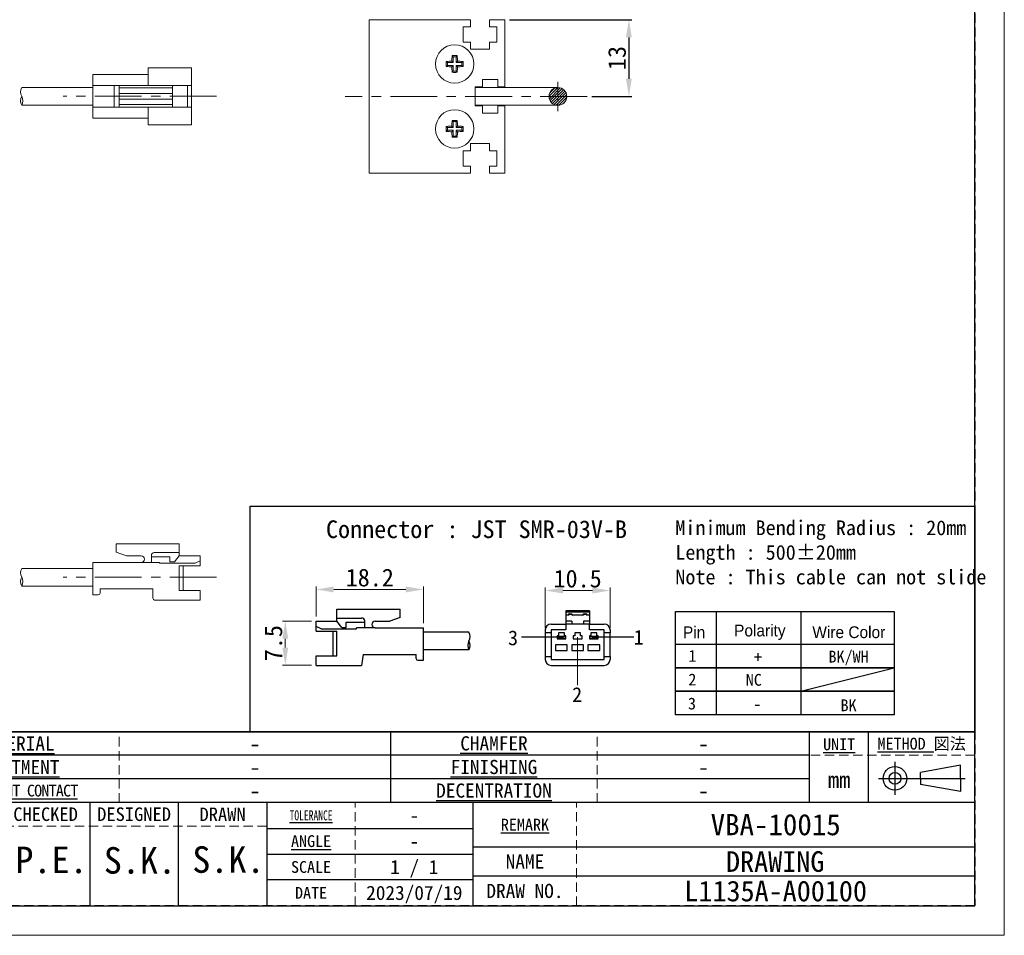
# Model space of a CAD drawing. Header units: millimetres. Extents: x -201 to 202, y 143 to 428.
# Tile 4 of 7: x 35 to 202, y 143 to 298. Entities that reach past the tile are written whole.
import ezdxf
from ezdxf.enums import TextEntityAlignment as Align

# ---------------------------------------------------------------- set-up
doc = ezdxf.new("R2010")
doc.units = ezdxf.units.MM
doc.header["$LTSCALE"] = 0.25
doc.linetypes.add('CENTER', pattern=[50.8, 31.75, -6.35, 6.35, -6.35])
doc.linetypes.add('HIDDEN', pattern=[9.525, 6.35, -3.175])
for name, color, linetype, lineweight in [('CABLE', 7, 'Continuous', 20), ('CENTER', 1, 'CENTER', 9), ('DIMENSION', 6, 'Continuous', 9), ('MXB8146', 7, 'Continuous', 20), ('SIDE PLATE', 7, 'Continuous', 20), ('TXT1', 5, 'Continuous', 15)]:
    doc.layers.add(name, color=color, linetype=linetype, lineweight=lineweight)
doc.layers.add('CABLE 3P', color=7, linetype='Continuous')
doc.layers.add('FORM', color=7, linetype='Continuous')
doc.layers.add('EMPTY LINE', color=252, linetype='Continuous', lineweight=0, plot=False)
doc.styles.add('(TNK)aSS', font='txt', dxfattribs={"width": 0.75, "oblique": 15, "height": 3.5})
doc.styles.get("Standard").update_dxf_attribs({"font": 'arial.ttf'})
doc.styles.add('takachi1', font='msgothic.ttc', dxfattribs={"height": 2.5})
doc.styles.add('VS Standard', font='msgothic.ttc', dxfattribs={"height": 3})
doc.styles.add('VS Standard(小)', font='txt', dxfattribs={"height": 2.4})
doc.dimstyles.new('TMIZO', dxfattribs={"dimscale": 0, "dimtxt": 3.5, "dimasz": 3, "dimexe": 0.5, "dimexo": 0.8, "dimgap": 0.5, "dimtad": 3, "dimtoh": 1, "dimdec": 1, "dimrnd": 0.005, "dimdsep": 46, "dimtxsty": '(TNK)aSS', "dimcen": 0, "dimclrd": 5, "dimclre": 5, "dimclrt": 5, "dimaunit": 1, "dimadec": 0, "dimazin": 2, "dimtfac": 1, "dimtdec": 1, "dimtmove": 0, "dimatfit": 3, "dimfxl": 1, "dimtzin": 0, "dimlwd": -1, "dimlwe": -1, "dimarcsym": 0})
doc.dimstyles.new('VS Standard x1', dxfattribs={"dimtxt": 3, "dimasz": 3, "dimexe": 0.5, "dimexo": 0.8, "dimgap": 0.5, "dimtad": 3, "dimrnd": 0.0001, "dimzin": 9, "dimdsep": 46, "dimtxsty": 'VS Standard', "dimcen": 0, "dimaunit": 1, "dimadec": 0, "dimazin": 2, "dimtfac": 1, "dimtmove": 0, "dimatfit": 2, "dimfxl": 1, "dimtolj": 1, "dimtzin": 0, "dimarcsym": 0})

# ---------------------------------------------------------------- blocks, each defined once
blk = doc.blocks.new('表題欄金物用_ver2.0.0')
at = {"layer": 'FORM', "color": 0}
for p, q in [((-11, 40.5), (-191, 40.5)), ((-110, 28.49), (-110, 40.5)), ((-39, 28.49), (-39, 40.49)), ((-29, 28.49), (-29, 40.49)), ((-11, 28.5), (-11, 40.5)), ((-39, 36.5), (-191, 36.5)), ((-24.54, 35.38), (-24.54, 29.78)), ((-13.42, 34.8), (-20.21, 33.59)), ((-20.21, 32.58), (-20.21, 33.59)), ((-13.42, 32.58), (-13.42, 34.8)), ((-39, 32.5), (-191, 32.5)), ((-27.34, 32.58), (-12.62, 32.58)), ((-20.21, 32.58), (-20.21, 31.57)), ((-13.42, 32.58), (-13.42, 30.35)), ((-13.42, 30.35), (-20.21, 31.57)), ((-11, 28.5), (-191, 28.5)), ((-161, 28.5), (-161, 11)), ((-146, 28.5), (-146, 11)), ((-131, 28.5), (-131, 11)), ((-96, 11), (-96, 28.5)), ((-11, 11), (-11, 28.5)), ((-131, 24.12), (-96, 24.12)), ((-96, 21), (-11, 21)), ((-131, 19.75), (-96, 19.75)), ((-96, 15.38), (-131, 15.38)), ((-11, 16), (-96, 16)), ((-191, 11), (-11, 11))]:
    blk.add_line(p, q, dxfattribs=at)
at = {"layer": 'FORM', "color": 0, "linetype": 'HIDDEN', "lineweight": 9}
for p, q in [((-156, 28.49), (-156, 40.49)), ((-75, 28.49), (-75, 40.49)), ((-11, 36.5), (-39, 36.5)), ((-116, 11), (-116, 28.5)), ((-78.5, 11), (-78.5, 28.5)), ((-131, 24.5), (-191, 24.5))]:
    blk.add_line(p, q, dxfattribs=at)
at = {"layer": 'FORM', "color": 0}
for radius in [2, 1]:
    blk.add_circle((-24.54, 32.58), radius, dxfattribs=at)
at = {"layer": 'FORM', "color": 0, "attachment_point": 5}
for s, insert, char_height, width, style in [('{\\LMATERIAL}', (-173.5, 38.5), 2.4, 36.5, 'VS Standard(小)'), ('{\\LCHAMFER}   ', (-92.5, 38.5), 2.4, 35, 'VS Standard(小)'), ('{\\LUNIT}', (-34, 38.35), 2, 20, 'VS Standard'), ('{\\LMETHOD} 図法', (-20, 38.35), 2, 20, 'VS Standard'), ('{\\LTREATMENT}', (-173.5, 34.5), 2.4, 36.5, 'VS Standard(小)'), ('{\\LFINISHING}', (-92.5, 34.5), 2.4, 35, 'VS Standard(小)'), ('mm', (-34, 32.35), 2.8, 20, 'VS Standard'), ('{\\LDECENTRATION} ', (-92.5, 30.5), 2.4, 35, 'VS Standard(小)'), ('{\\T0.9;\\LTREATMENT CONTACT}', (-173.5, 30.5), 2, 36.5, 'VS Standard(小)'), ('{\\fＭＳ ゴシック|b0|i0|c128|p49;CHECKED}', (-168.5, 26.5), 2.3, 15, 'VS Standard'), ('{\\fＭＳ ゴシック|b0|i0|c128|p49;DESIGNED}', (-153.5, 26.5), 2.3, 15, 'VS Standard'), ('{\\fＭＳ ゴシック|b0|i0|c128|p49;DRAWN}', (-138.5, 26.5), 2.3, 15, 'VS Standard'), ('{\\W0.7;\\LTOLERANCE\\l }', (-123.5, 26.31), 1.7, 20, 'VS Standard(小)'), ('{\\LANGLE}', (-123.5, 21.94), 2, 14.9784, 'VS Standard(小)'), ('SCALE', (-123.5, 17.56), 2, 15, 'VS Standard(小)'), ('{\\fＭＳ ゴシック|b0|i0|c128|p49;NAME}', (-87.25, 18.5), 2.4, 15, 'VS Standard(小)'), ('{\\fＭＳ ゴシック|b0|i0|c128|p49;DRAW NO.}', (-87.25, 13.5), 2.4, 15, 'VS Standard(小)'), ('{\\fＭＳ ゴシック|b0|i0|c128|p49;DATE}', (-123.5, 13.19), 2, 15, 'VS Standard(小)')]:
    blk.add_mtext(s, dxfattribs=dict(at, insert=insert, char_height=char_height, width=width, style=style))
at = {"layer": 'FORM', "color": 0, "insert": (-87.25, 24.75), "char_height": 2, "width": 16, "attachment_point": 5, "line_spacing_factor": 0.8, "style": 'VS Standard'}
blk.add_mtext('\\pxsm0.9;{\\LREMARK}   ', dxfattribs=at)
at = {"layer": 'FORM', "color": 0}
for tag, height, style, p in [('材料', 2.8, 'VS Standard', (-133, 38.5)), ('一般面取', 2.8, 'VS Standard', (-57, 38.5)), ('処理', 2.8, 'VS Standard', (-133, 34.5)), ('仕上', 2.8, 'VS Standard', (-57, 34.5)), ('処理接点', 2.8, 'VS Standard', (-133, 30.5)), ('偏芯', 2.8, 'VS Standard', (-57, 30.5)), ('一般公差', 2.4, 'VS Standard(小)', (-106, 26.31)), ('適用（機種名）', 3.6, 'VS Standard', (-44.75, 24.75)), ('角度', 2.4, 'VS Standard(小)', (-106, 21.94)), ('NAME', 3.5, 'VS Standard', (-44.75, 18.5)), ('SCALE', 2.4, 'VS Standard(小)', (-106, 17.56)), ('DRAW_NO.', 3.5, 'VS Standard', (-44.75, 13.5)), ('DATE', 2.4, 'VS Standard(小)', (-106, 13.19))]:
    blk.add_attdef(tag, text='', height=height, dxfattribs=dict(at, style=style)).set_placement(p, align=Align.MIDDLE_CENTER)
at = {"layer": 'FORM', "color": 0, "style": 'VS Standard'}
for tag, p in [('APPROVED', (-182.5, 15.06)), ('CHECKED', (-167.5, 15.18)), ('DESIGNED', (-152.5, 15.09)), ('DRAWN', (-137.5, 15.23))]:
    blk.add_attdef(tag, text='', height=4.5, dxfattribs=at).set_placement(p, align=Align.BOTTOM_CENTER)
blk = doc.blocks.new('*D84')
at = {"layer": 'Defpoints', "color": 0}
for p in [(134.68, 201.16), (123.68, 193.99), (134.68, 193.99)]:
    blk.add_point(p, dxfattribs=at)
at = {"layer": 'DIMENSION', "color": 0}
for p, q in [((123.68, 194.79), (123.68, 201.66)), ((126.68, 201.16), (131.68, 201.16)), ((134.68, 194.79), (134.68, 201.66))]:
    blk.add_line(p, q, dxfattribs=at)
for points in [[(126.68, 201.66), (126.68, 200.66), (123.68, 201.16)], [(131.68, 200.66), (131.68, 201.66), (134.68, 201.16)]]:
    blk.add_solid(points, dxfattribs=at)
at = {"layer": 'DIMENSION', "color": 0, "insert": (129.18, 203.16), "char_height": 3, "attachment_point": 5, "style": 'VS Standard'}
blk.add_mtext('10.5', dxfattribs=at)
blk = doc.blocks.new('*D85')
at = {"layer": 'Defpoints', "color": 0}
for p in [(84.85, 196), (79.63, 188.51), (84.87, 188.51)]:
    blk.add_point(p, dxfattribs=at)
at = {"layer": 'DIMENSION', "color": 0}
for p, q in [((84.05, 196), (79.13, 196)), ((79.63, 193), (79.63, 191.51)), ((84.07, 188.51), (79.13, 188.51))]:
    blk.add_line(p, q, dxfattribs=at)
for points in [[(80.13, 193), (79.13, 193), (79.63, 196)], [(79.13, 191.51), (80.13, 191.51), (79.63, 188.51)]]:
    blk.add_solid(points, dxfattribs=at)
at = {"layer": 'DIMENSION', "color": 0, "insert": (77.63, 192.25), "char_height": 3, "attachment_point": 5, "rotation": 90, "style": 'VS Standard'}
blk.add_mtext('7.5', dxfattribs=at)
blk = doc.blocks.new('*D86')
at = {"layer": 'Defpoints', "color": 0}
for p in [(103.06, 201.34), (84.85, 195.98), (103.06, 194.86)]:
    blk.add_point(p, dxfattribs=at)
at = {"layer": 'DIMENSION', "color": 0}
for p, q in [((84.85, 196.78), (84.85, 201.84)), ((87.85, 201.34), (100.06, 201.34)), ((103.06, 195.66), (103.06, 201.84))]:
    blk.add_line(p, q, dxfattribs=at)
for points in [[(87.85, 201.84), (87.85, 200.84), (84.85, 201.34)], [(100.06, 200.84), (100.06, 201.84), (103.06, 201.34)]]:
    blk.add_solid(points, dxfattribs=at)
at = {"layer": 'DIMENSION', "color": 0, "insert": (93.95, 203.34), "char_height": 3, "attachment_point": 5, "style": 'VS Standard'}
blk.add_mtext('18.2', dxfattribs=at)
blk = doc.blocks.new('*D114')
at = {"layer": 'Defpoints', "color": 0}
for p in [(116.84, 297.88), (130.78, 284.88), (137.87, 284.88)]:
    blk.add_point(p, dxfattribs=at)
at = {"layer": 'DIMENSION', "color": 0, "lineweight": -2}
for p, q in [((117.64, 297.88), (138.37, 297.88)), ((137.87, 294.88), (137.87, 287.88)), ((131.58, 284.88), (138.37, 284.88))]:
    blk.add_line(p, q, dxfattribs=at)
at = {"layer": 'DIMENSION', "color": 0}
for points in [[(138.37, 294.88), (137.37, 294.88), (137.87, 297.88)], [(137.37, 287.88), (138.37, 287.88), (137.87, 284.88)]]:
    blk.add_solid(points, dxfattribs=at)
at = {"layer": 'DIMENSION', "color": 0, "insert": (135.87, 291.38), "char_height": 3, "attachment_point": 5, "rotation": 90, "style": 'VS Standard'}
blk.add_mtext('\\A1;13', dxfattribs=at)

msp = doc.modelspace()

# ---------------------------------------------------------------- hatches: boundary and pattern name
at = {"layer": 'CABLE'}
h = msp.add_hatch(dxfattribs=at)
h.set_pattern_fill('ANSI31', color=256, scale=0.1, style=0)
h.set_pattern_definition([(45, (-795.5583, 121.13373), (-0.2245064, 0.2245064), [])])
h.paths.add_polyline_path([(127.34, 284.875, 1), (124.34, 284.875, 1)])

# ---------------------------------------------------------------- linework, layer by layer
for p, q in [((56.382, 289.738), (63.752, 289.738)), ((56.382, 286.744), (56.382, 289.738)), ((63.752, 280.065), (63.752, 289.738)), ((46.986, 281.217), (46.986, 288.586)), ((46.986, 288.586), (56.382, 288.586)), ((34.964, 286.375), (46.986, 286.375)), ((46.986, 286.744), (63.752, 286.744)), ((50.649, 283.059), (50.649, 286.744)), ((51.47, 283.059), (51.47, 286.744)), ((51.47, 286.317), (60.506, 286.317)), ((51.47, 285.397), (60.506, 285.397)), ((60.506, 283.059), (60.506, 286.744)), ((63.076, 283.059), (63.076, 286.744)), ((125.84, 286.375), (111.84, 286.375)), ((111.84, 286.375), (111.84, 283.375)), ((51.47, 284.406), (60.506, 284.406)), ((34.964, 283.375), (46.986, 283.375)), ((46.986, 283.059), (63.752, 283.059)), ((51.47, 283.486), (60.506, 283.486)), ((56.382, 280.065), (56.382, 283.059)), ((111.84, 283.375), (125.84, 283.375)), ((46.986, 281.217), (56.382, 281.217)), ((56.382, 280.065), (63.752, 280.065)), ((61.662, 209.053), (50.962, 209.053)), ((50.962, 207.657), (50.962, 209.053)), ((61.662, 209.053), (50.962, 209.053)), ((50.962, 207.657), (50.962, 209.053)), ((61.662, 207.053), (61.662, 209.053)), ((61.662, 207.053), (61.662, 209.053)), ((50.962, 207.657), (52.691, 207.053)), ((50.962, 207.657), (52.691, 207.053)), ((55.189, 207.053), (52.691, 207.053)), ((55.189, 207.053), (52.691, 207.053)), ((56.939, 205.925), (56.939, 207.079)), ((56.939, 205.925), (56.939, 207.079)), ((61.662, 207.582), (57.429, 207.582)), ((61.662, 207.582), (57.429, 207.582)), ((60.829, 206), (61.662, 207.053)), ((60.829, 206), (61.662, 207.053)), ((65.186, 207.053), (61.662, 207.053)), ((65.186, 207.053), (61.662, 207.053)), ((65.186, 205.366), (65.186, 207.053)), ((65.186, 205.366), (65.186, 207.053)), ((46.986, 200.425), (46.986, 205.925)), ((55.189, 205.925), (46.986, 205.925)), ((46.986, 200.425), (46.986, 205.925)), ((55.189, 205.925), (46.986, 205.925)), ((55.189, 205.925), (58.326, 205.925)), ((55.189, 205.925), (58.326, 205.925)), ((60.065, 206.872), (56.939, 206.872)), ((60.065, 206.872), (56.939, 206.872)), ((58.326, 205.775), (58.326, 205.925)), ((58.326, 205.775), (58.326, 205.925)), ((64.347, 205.775), (58.326, 205.775)), ((64.347, 205.775), (58.326, 205.775)), ((60.065, 206), (60.065, 206.872)), ((60.065, 206), (60.065, 206.872)), ((60.829, 206), (60.065, 206)), ((60.829, 206), (60.065, 206)), ((61.662, 201.174), (61.662, 205.366)), ((65.186, 205.366), (61.662, 205.366)), ((61.662, 201.174), (61.662, 205.366)), ((65.186, 205.366), (61.662, 205.366)), ((62.315, 201.174), (62.315, 205.366)), ((62.315, 201.174), (62.315, 205.366)), ((64.347, 205.775), (65.186, 206.167)), ((64.347, 205.775), (65.186, 206.167)), ((34.964, 204.922), (46.986, 204.922)), ((34.964, 201.922), (46.986, 201.922)), ((47.941, 200.425), (46.986, 200.425)), ((47.941, 200.425), (46.986, 200.425)), ((57.186, 201.425), (48.241, 201.425)), ((48.241, 200.725), (48.241, 201.425)), ((57.186, 201.425), (48.241, 201.425)), ((48.241, 200.725), (48.241, 201.425)), ((57.186, 199.853), (57.186, 201.425)), ((57.186, 199.853), (57.186, 201.425)), ((65.186, 201.174), (61.662, 201.174)), ((65.186, 201.174), (61.662, 201.174)), ((65.186, 199.553), (65.186, 201.174)), ((65.186, 199.553), (65.186, 201.174)), ((65.186, 199.553), (57.486, 199.553)), ((65.186, 199.553), (57.486, 199.553))]:
    msp.add_line(p, q, dxfattribs=at)
msp.add_circle((125.84, 284.875), 1.5, dxfattribs=at)
for centre, radius, start, end in [((36.23, 285.638), 1.465, 149.79641, 210.20359), ((36.327, 284.138), 1.562, 150.75212, 209.24788), ((33.602, 284.138), 1.562, 330.75212, 29.24788), ((55.189, 206.489), 0.564, 270, 90), ((55.189, 206.489), 0.564, 270, 90), ((57.443, 207.079), 0.504, 88.46477, 180), ((57.443, 207.079), 0.504, 88.46477, 180), ((36.23, 204.185), 1.465, 149.79641, 210.20359), ((36.327, 202.685), 1.562, 150.75211, 209.24789), ((33.602, 202.685), 1.562, 330.75211, 29.24789), ((47.941, 200.725), 0.3, 270, 0), ((47.941, 200.725), 0.3, 270, 0), ((57.486, 199.853), 0.3, 180, 270), ((57.486, 199.853), 0.3, 180, 270)]:
    msp.add_arc(centre, radius, start, end, dxfattribs=at)
at = {"layer": 'CABLE 3P'}
for p, q in [((88.374, 197.979), (99.074, 197.979)), ((88.374, 195.979), (88.374, 197.979)), ((88.374, 197.979), (99.074, 197.979)), ((88.374, 195.979), (88.374, 197.979)), ((99.074, 196.583), (99.074, 197.979)), ((131.184, 197.738), (127.184, 197.738)), ((127.184, 197.738), (127.184, 197.509)), ((131.184, 197.509), (127.184, 197.509)), ((127.184, 197.509), (127.184, 196.988)), ((127.684, 196.988), (127.184, 196.988)), ((127.184, 196.988), (127.184, 195.988)), ((127.584, 196.988), (127.584, 196.997)), ((127.784, 197.188), (127.684, 197.088)), ((127.684, 197.088), (127.684, 196.988)), ((128.184, 197.088), (127.684, 197.088)), ((127.784, 197.197), (127.784, 197.188)), ((127.784, 197.197), (128.084, 197.197)), ((127.784, 197.188), (128.084, 197.188)), ((128.084, 197.197), (128.084, 197.188)), ((128.084, 197.188), (128.184, 197.088)), ((128.184, 197.088), (128.184, 196.988)), ((130.184, 196.988), (128.184, 196.988)), ((128.284, 196.997), (128.284, 196.988)), ((130.084, 196.988), (130.084, 196.997)), ((130.284, 197.188), (130.184, 197.088)), ((130.184, 197.088), (130.184, 196.988)), ((130.684, 197.088), (130.184, 197.088)), ((130.284, 197.197), (130.284, 197.188)), ((130.284, 197.197), (130.584, 197.197)), ((130.284, 197.188), (130.584, 197.188)), ((130.584, 197.197), (130.584, 197.188)), ((130.584, 197.188), (130.684, 197.088)), ((130.684, 197.088), (130.684, 196.988)), ((131.184, 196.988), (130.684, 196.988)), ((130.784, 196.997), (130.784, 196.988)), ((131.184, 197.738), (131.184, 197.509)), ((131.184, 197.509), (131.184, 196.988)), ((131.184, 196.988), (131.184, 195.988)), ((84.851, 194.292), (84.851, 195.979)), ((84.851, 195.979), (88.374, 195.979)), ((84.851, 194.292), (84.851, 195.979)), ((84.851, 195.979), (88.374, 195.979)), ((88.374, 196.508), (92.607, 196.508)), ((88.374, 196.508), (92.607, 196.508)), ((89.208, 194.926), (88.374, 195.979)), ((89.208, 194.926), (88.374, 195.979)), ((89.972, 194.926), (89.972, 195.798)), ((89.972, 195.798), (93.097, 195.798)), ((89.972, 194.926), (89.972, 195.798)), ((89.972, 195.798), (93.097, 195.798)), ((93.097, 194.851), (93.097, 196.005)), ((93.097, 194.851), (93.097, 196.005)), ((94.848, 195.979), (97.346, 195.979)), ((94.848, 195.979), (97.346, 195.979)), ((99.074, 196.583), (97.346, 195.979)), ((99.074, 196.583), (97.346, 195.979)), ((124.684, 195.488), (127.184, 195.488)), ((128.184, 195.988), (127.184, 195.988)), ((127.184, 195.988), (127.184, 195.488)), ((127.184, 195.488), (127.184, 194.488)), ((128.184, 195.488), (127.184, 195.488)), ((128.184, 195.988), (128.184, 195.488)), ((130.184, 195.488), (128.184, 195.488)), ((131.184, 195.988), (130.184, 195.988)), ((130.184, 195.988), (130.184, 195.488)), ((131.184, 195.488), (130.184, 195.488)), ((131.184, 195.988), (131.184, 195.488)), ((131.184, 194.488), (131.184, 195.488)), ((131.184, 195.488), (133.684, 195.488)), ((85.69, 194.701), (84.851, 195.093)), ((85.69, 194.701), (84.851, 195.093)), ((84.851, 194.292), (88.374, 194.292)), ((84.851, 194.292), (88.374, 194.292)), ((85.69, 194.701), (91.711, 194.701)), ((85.69, 194.701), (91.711, 194.701)), ((87.722, 190.1), (87.722, 194.292)), ((87.722, 190.1), (87.722, 194.292)), ((88.374, 190.1), (88.374, 194.292)), ((88.374, 190.1), (88.374, 194.292)), ((89.208, 194.926), (89.972, 194.926)), ((89.208, 194.926), (89.972, 194.926)), ((94.848, 194.851), (91.711, 194.851)), ((91.711, 194.701), (91.711, 194.851)), ((94.848, 194.851), (91.711, 194.851)), ((91.711, 194.701), (91.711, 194.851)), ((94.848, 194.851), (103.051, 194.851)), ((94.848, 194.851), (103.051, 194.851)), ((103.051, 189.351), (103.051, 194.851)), ((103.051, 189.351), (103.051, 194.851)), ((110.765, 194.101), (103.051, 194.101)), ((123.684, 194.488), (123.684, 193.988)), ((124.684, 193.988), (123.684, 193.988)), ((123.684, 193.988), (123.684, 189.988)), ((124.684, 194.488), (124.684, 193.988)), ((127.184, 194.488), (124.684, 194.488)), ((124.684, 193.988), (124.684, 189.988)), ((126.934, 193.988), (125.934, 193.988)), ((125.934, 193.988), (125.934, 193.488)), ((126.934, 193.488), (126.934, 193.988)), ((128.684, 193.988), (128.684, 193.488)), ((129.684, 193.988), (128.684, 193.988)), ((129.684, 193.488), (129.684, 193.988)), ((133.684, 194.488), (131.184, 194.488)), ((132.434, 193.988), (131.434, 193.988)), ((131.434, 193.988), (131.434, 193.488)), ((132.434, 193.488), (132.434, 193.988)), ((133.684, 193.988), (133.684, 194.488)), ((134.684, 193.988), (133.684, 193.988)), ((133.684, 189.988), (133.684, 193.988)), ((134.684, 194.488), (134.684, 193.988)), ((134.684, 189.988), (134.684, 193.988)), ((126.314, 193.238), (119.676, 193.238)), ((127.434, 191.988), (125.434, 191.988)), ((125.434, 191.988), (125.434, 190.988)), ((125.934, 193.488), (125.684, 193.488)), ((125.684, 193.488), (125.684, 192.988)), ((125.684, 192.988), (127.184, 192.988)), ((125.809, 193.038), (125.809, 193.438)), ((125.809, 193.438), (126.284, 193.438)), ((126.284, 193.038), (125.809, 193.038)), ((126.284, 193.438), (126.184, 193.338)), ((126.384, 193.338), (126.184, 193.338)), ((126.184, 193.138), (126.184, 193.338)), ((126.184, 193.138), (126.384, 193.138)), ((126.184, 193.138), (126.284, 193.038)), ((126.284, 193.438), (126.434, 193.438)), ((126.434, 193.038), (126.284, 193.038)), ((126.434, 193.414), (126.384, 193.338)), ((126.384, 193.338), (126.384, 193.138)), ((126.384, 193.138), (126.434, 193.062)), ((126.434, 193.438), (126.434, 193.414)), ((126.434, 193.438), (126.584, 193.438)), ((126.484, 193.338), (126.434, 193.414)), ((126.434, 193.062), (126.484, 193.138)), ((126.434, 193.062), (126.434, 193.038)), ((126.584, 193.038), (126.434, 193.038)), ((126.484, 193.138), (126.484, 193.338)), ((126.684, 193.338), (126.484, 193.338)), ((126.484, 193.138), (126.684, 193.138)), ((126.684, 193.338), (126.584, 193.438)), ((126.584, 193.438), (127.059, 193.438)), ((126.584, 193.038), (126.684, 193.138)), ((127.059, 193.038), (126.584, 193.038)), ((126.684, 193.338), (126.684, 193.138)), ((127.184, 193.488), (126.934, 193.488)), ((127.059, 193.438), (127.059, 193.038)), ((127.184, 192.988), (127.184, 193.488)), ((127.434, 190.988), (127.434, 191.988)), ((130.184, 191.988), (128.184, 191.988)), ((128.184, 191.988), (128.184, 190.988)), ((128.434, 193.488), (128.434, 192.988)), ((128.684, 193.488), (128.434, 193.488)), ((128.434, 192.988), (129.934, 192.988)), ((129.934, 193.488), (129.684, 193.488)), ((129.934, 192.988), (129.934, 193.488)), ((130.184, 190.988), (130.184, 191.988)), ((130.934, 191.988), (130.934, 190.988)), ((132.934, 191.988), (130.934, 191.988)), ((131.434, 193.488), (131.184, 193.488)), ((131.184, 193.488), (131.184, 192.988)), ((131.184, 192.988), (132.684, 192.988)), ((131.309, 193.038), (131.309, 193.438)), ((131.309, 193.438), (131.784, 193.438)), ((131.784, 193.038), (131.309, 193.038)), ((131.784, 193.438), (131.684, 193.338)), ((131.884, 193.338), (131.684, 193.338)), ((131.684, 193.138), (131.684, 193.338)), ((131.684, 193.138), (131.884, 193.138)), ((131.684, 193.138), (131.784, 193.038)), ((131.784, 193.438), (131.934, 193.438)), ((131.934, 193.038), (131.784, 193.038)), ((131.934, 193.414), (131.884, 193.338)), ((131.884, 193.338), (131.884, 193.138)), ((131.884, 193.138), (131.934, 193.062)), ((131.934, 193.438), (131.934, 193.414)), ((131.934, 193.438), (132.084, 193.438)), ((131.984, 193.338), (131.934, 193.414)), ((131.934, 193.062), (131.984, 193.138)), ((131.934, 193.062), (131.934, 193.038)), ((132.084, 193.038), (131.934, 193.038)), ((131.984, 193.138), (131.984, 193.338)), ((132.184, 193.338), (131.984, 193.338)), ((131.984, 193.138), (132.184, 193.138)), ((138.688, 193.238), (132.05, 193.238)), ((132.184, 193.338), (132.084, 193.438)), ((132.084, 193.438), (132.559, 193.438)), ((132.084, 193.038), (132.184, 193.138)), ((132.559, 193.038), (132.084, 193.038)), ((132.184, 193.338), (132.184, 193.138)), ((132.684, 193.488), (132.434, 193.488)), ((132.559, 193.438), (132.559, 193.038)), ((132.684, 192.988), (132.684, 193.488)), ((132.934, 190.988), (132.934, 191.988)), ((92.851, 190.351), (92.551, 188.479)), ((92.851, 190.351), (101.796, 190.351)), ((92.851, 190.351), (101.796, 190.351)), ((101.796, 189.651), (101.796, 190.351)), ((101.796, 189.651), (101.796, 190.351)), ((110.765, 191.101), (103.051, 191.101)), ((125.434, 190.988), (127.434, 190.988)), ((128.184, 190.988), (130.184, 190.988)), ((130.934, 190.988), (132.934, 190.988)), ((84.851, 188.479), (84.851, 190.1)), ((84.851, 190.1), (88.374, 190.1)), ((84.851, 188.479), (84.851, 190.1)), ((84.851, 190.1), (88.374, 190.1)), ((102.096, 189.351), (103.051, 189.351)), ((102.096, 189.351), (103.051, 189.351)), ((123.684, 189.988), (124.684, 189.988)), ((123.684, 189.988), (123.684, 189.488)), ((124.684, 189.988), (124.684, 189.488)), ((124.684, 189.488), (133.684, 189.488)), ((133.684, 189.988), (134.684, 189.988)), ((133.684, 189.488), (133.684, 189.988)), ((134.684, 189.988), (134.684, 189.488)), ((84.851, 188.479), (92.551, 188.479)), ((84.851, 188.479), (92.551, 188.479)), ((124.684, 188.488), (133.684, 188.488))]:
    msp.add_line(p, q, dxfattribs=at)
for centre, radius, start, end in [((127.784, 196.997), 0.2, 90, 180), ((127.589, 197.093), 0.0958, 267.40257, 357.14292), ((128.084, 196.997), 0.2, 0, 90), ((128.28, 197.093), 0.0958, 182.85716, 272.59748), ((130.284, 196.997), 0.2, 90, 180), ((130.089, 197.093), 0.0958, 267.40265, 357.14284), ((130.584, 196.997), 0.2, 0, 90), ((130.78, 197.093), 0.0958, 182.85727, 272.59723), ((92.594, 196.005), 0.504, 0, 91.53523), ((92.594, 196.005), 0.504, 0, 91.53523), ((94.848, 195.415), 0.564, 90, 270), ((94.848, 195.415), 0.564, 90, 270), ((124.684, 194.488), 1, 90, 180), ((133.684, 194.488), 1, 0, 90), ((109.565, 193.351), 1.415, 327.99462, 32.00538), ((111.965, 191.851), 1.415, 147.99462, 212.00538), ((109.565, 191.851), 1.415, 327.99462, 32.00538), ((102.096, 189.651), 0.3, 180, 270), ((102.096, 189.651), 0.3, 180, 270), ((124.684, 189.488), 1, 180, 270), ((133.684, 189.488), 1, 270, 0)]:
    msp.add_arc(centre, radius, start, end, dxfattribs=at)
at = {"layer": 'CENTER', "ltscale": 0.3}
msp.add_line((125.84, 287.375), (125.84, 282.375), dxfattribs=at)
at = {"layer": 'CENTER'}
for p, q in [((67.986, 284.901), (41.986, 284.901)), ((130.782, 284.875), (89.782, 284.875)), ((67.986, 203.448), (41.986, 203.448))]:
    msp.add_line(p, q, dxfattribs=at)
at = {"layer": 'DIMENSION'}
msp.add_line((129.157, 193.271), (129.157, 185.155), dxfattribs=at)
at = {"layer": 'EMPTY LINE'}
for p, q in [((201.5, 142.75), (201.5, 427.75)), ((-201.5, 142.75), (201.5, 142.75))]:
    msp.add_line(p, q, dxfattribs=at)
at = {"layer": 'FORM'}
for p, q in [((145.744, 197.614), (182.836, 197.614)), ((145.744, 192.088), (145.744, 197.614)), ((152.681, 197.614), (152.681, 180.088)), ((167.033, 197.614), (167.033, 180.088)), ((182.836, 197.614), (182.836, 180.088)), ((167.033, 184.088), (182.836, 188.088))]:
    msp.add_line(p, q, dxfattribs=at)
at = {"layer": 'FORM', "linetype": 'HIDDEN'}
msp.add_lwpolyline([(-196.5, 422.75), (196.5, 422.75), (196.5, 147.75), (-196.5, 147.75)], close=True, dxfattribs=at)
at = {"layer": 'FORM'}
for points in [[(-196.5, 422.75), (-196.5, 147.75), (-78.5, 147.75), (-78.5, 159.75), (16.5, 159.75), (16.5, 177.25), (196.5, 177.25), (196.5, 422.75), (-196.5, 422.75)], [(73.692, 215.458), (196.5, 215.458), (196.5, 177.25), (73.692, 177.25)]]:
    msp.add_lwpolyline(points, close=True, dxfattribs=at)
for points in [[(182.836, 188.088), (145.744, 188.088), (145.744, 192.088), (182.836, 192.088)], [(182.836, 184.088), (145.744, 184.088), (145.744, 188.088), (182.836, 188.088)], [(182.836, 180.088), (145.744, 180.088), (145.744, 184.088), (182.836, 184.088)]]:
    msp.add_lwpolyline(points, dxfattribs=at)
at = {"layer": 'MXB8146'}
for p, q in [((107.108, 290.607), (106.924, 290.792)), ((108.108, 290.607), (107.108, 290.607)), ((107.108, 290.607), (107.108, 290.143)), ((108.108, 290.607), (107.858, 290.858)), ((108.108, 291.607), (107.924, 291.792)), ((108.108, 291.607), (108.108, 290.607)), ((108.572, 291.607), (108.108, 291.607)), ((108.572, 291.607), (108.757, 291.792)), ((108.572, 290.607), (108.572, 291.607)), ((108.572, 290.607), (108.823, 290.858)), ((109.572, 290.607), (108.572, 290.607)), ((109.572, 290.607), (109.757, 290.792)), ((109.572, 290.143), (109.572, 290.607)), ((107.108, 290.143), (106.924, 289.959)), ((107.108, 290.143), (108.108, 290.143)), ((108.108, 290.143), (107.858, 289.893)), ((108.108, 289.143), (107.924, 288.959)), ((108.108, 290.143), (108.108, 289.143)), ((108.108, 289.143), (108.572, 289.143)), ((108.572, 290.143), (108.823, 289.893)), ((108.572, 290.143), (109.572, 290.143)), ((108.572, 289.143), (108.572, 290.143)), ((108.572, 289.143), (108.757, 288.959)), ((109.572, 290.143), (109.757, 289.959)), ((108.108, 280.607), (107.924, 280.792)), ((108.108, 280.607), (108.108, 279.607)), ((108.572, 280.607), (108.108, 280.607)), ((108.572, 280.607), (108.757, 280.792)), ((108.572, 279.607), (108.572, 280.607)), ((107.108, 279.607), (106.924, 279.792)), ((107.108, 279.143), (106.924, 278.959)), ((108.108, 279.607), (107.108, 279.607)), ((107.108, 279.607), (107.108, 279.143)), ((107.108, 279.143), (108.108, 279.143)), ((108.108, 279.607), (107.858, 279.858)), ((108.108, 279.143), (107.858, 278.893)), ((108.108, 279.143), (108.108, 278.143)), ((108.572, 279.607), (108.823, 279.858)), ((109.572, 279.607), (108.572, 279.607)), ((108.572, 279.143), (108.823, 278.893)), ((108.572, 279.143), (109.572, 279.143)), ((108.572, 278.143), (108.572, 279.143)), ((109.572, 279.607), (109.757, 279.792)), ((109.572, 279.143), (109.572, 279.607)), ((109.572, 279.143), (109.757, 278.959)), ((108.108, 278.143), (107.924, 277.959)), ((108.108, 278.143), (108.572, 278.143)), ((108.572, 278.143), (108.757, 277.959))]:
    msp.add_line(p, q, dxfattribs=at)
for centre in [(108.34, 290.375), (108.34, 279.375)]:
    msp.add_circle(centre, 3.25, dxfattribs=at)
for centre, radius, start, end in [((120.797, 290.375), 13.879, 178.28146, 181.71854), ((108.281, 278.327), 12.538, 91.93448, 96.21227), ((120.389, 290.435), 12.538, 173.78773, 178.06552), ((108.34, 277.919), 13.879, 88.28146, 91.71854), ((96.292, 290.435), 12.538, 1.93448, 6.21227), ((108.4, 278.327), 12.538, 83.78773, 88.06552), ((95.884, 290.375), 13.879, 358.28146, 1.71854), ((108.281, 302.424), 12.538, 263.78773, 268.06552), ((120.389, 290.316), 12.538, 181.93448, 186.21227), ((108.34, 302.832), 13.879, 268.28146, 271.71854), ((96.292, 290.316), 12.538, 353.78773, 358.06552), ((108.4, 302.424), 12.538, 271.93448, 276.21227), ((120.389, 279.435), 12.538, 173.78773, 178.06552), ((108.34, 266.919), 13.879, 88.28146, 91.71854), ((96.292, 279.435), 12.538, 1.93448, 6.21227), ((120.797, 279.375), 13.879, 178.28146, 181.71854), ((108.281, 267.327), 12.538, 91.93448, 96.21227), ((108.281, 291.424), 12.538, 263.78773, 268.06552), ((120.389, 279.316), 12.538, 181.93448, 186.21227), ((96.292, 279.316), 12.538, 353.78773, 358.06552), ((108.4, 267.327), 12.538, 83.78773, 88.06552), ((108.4, 291.424), 12.538, 271.93448, 276.21227), ((95.884, 279.375), 13.879, 358.28146, 1.71854), ((108.34, 291.832), 13.879, 268.28146, 271.71854)]:
    msp.add_arc(centre, radius, start, end, dxfattribs=at)
at = {"layer": 'SIDE PLATE'}
for p, q in [((93.84, 297.875), (93.84, 271.875)), ((111.04, 297.875), (93.84, 297.875)), ((111.04, 296.675), (111.04, 297.875)), ((114.24, 297.875), (114.24, 296.675)), ((116.84, 297.875), (114.24, 297.875)), ((116.84, 286.475), (116.84, 297.875)), ((109.79, 296.675), (111.04, 296.675)), ((109.79, 294.075), (109.79, 296.675)), ((114.24, 296.675), (115.49, 296.675)), ((115.49, 296.675), (115.49, 294.075)), ((111.04, 294.075), (109.79, 294.075)), ((111.04, 292.875), (111.04, 294.075)), ((114.24, 294.075), (114.24, 292.875)), ((115.49, 294.075), (114.24, 294.075)), ((111.04, 292.875), (114.24, 292.875)), ((113.04, 287.725), (115.64, 287.725)), ((113.04, 286.475), (113.04, 287.725)), ((115.64, 287.725), (115.64, 286.475)), ((111.84, 286.475), (113.04, 286.475)), ((111.84, 283.275), (111.84, 286.475)), ((115.64, 286.475), (116.84, 286.475)), ((113.04, 283.275), (111.84, 283.275)), ((113.04, 282.025), (113.04, 283.275)), ((115.64, 283.275), (115.64, 282.025)), ((116.84, 283.275), (115.64, 283.275)), ((116.84, 271.875), (116.84, 283.275)), ((115.64, 282.025), (113.04, 282.025)), ((109.79, 275.675), (111.04, 275.675)), ((109.79, 273.075), (109.79, 275.675)), ((111.04, 276.875), (114.24, 276.875)), ((111.04, 275.675), (111.04, 276.875)), ((114.24, 276.875), (114.24, 275.675)), ((114.24, 275.675), (115.49, 275.675)), ((115.49, 275.675), (115.49, 273.075)), ((111.04, 273.075), (109.79, 273.075)), ((111.04, 271.875), (111.04, 273.075)), ((115.49, 273.075), (114.24, 273.075)), ((114.24, 273.075), (114.24, 271.875)), ((93.84, 271.875), (111.04, 271.875)), ((114.24, 271.875), (116.84, 271.875))]:
    msp.add_line(p, q, dxfattribs=at)

# ---------------------------------------------------------------- block references
at = {"layer": 'FORM'}
ref = msp.add_blockref('表題欄金物用_ver2.0.0', (207.5, 136.75), dxfattribs=at)
ref.add_attrib('材料', '-', dxfattribs={"layer": 'EMPTY LINE', "color": 0, "height": 2.8, "style": 'VS Standard'}).set_placement((74.5, 175.25), align=Align.MIDDLE_CENTER)
ref.add_attrib('処理', '-', dxfattribs={"color": 0, "height": 2.8, "style": 'VS Standard'}).set_placement((74.5, 171.25), align=Align.MIDDLE_CENTER)
ref.add_attrib('処理接点', '-', dxfattribs={"color": 0, "height": 2.8, "style": 'VS Standard'}).set_placement((74.5, 167.25), align=Align.MIDDLE_CENTER)
ref.add_attrib('一般面取', '-', dxfattribs={"color": 0, "height": 2.8, "style": 'VS Standard'}).set_placement((150.5, 175.247), align=Align.MIDDLE_CENTER)
ref.add_attrib('仕上', '-', dxfattribs={"color": 0, "height": 2.8, "style": 'VS Standard'}).set_placement((150.5, 171.247), align=Align.MIDDLE_CENTER)
ref.add_attrib('偏芯', '-', dxfattribs={"color": 0, "height": 2.8, "style": 'VS Standard'}).set_placement((150.5, 167.247), align=Align.MIDDLE_CENTER)
ref.add_attrib('一般公差', '-', dxfattribs={"color": 0, "height": 2.4, "style": 'VS Standard(小)'}).set_placement((101.5, 163.062), align=Align.MIDDLE_CENTER)
ref.add_attrib('角度', '-', dxfattribs={"color": 0, "height": 2.4, "style": 'VS Standard(小)'}).set_placement((101.5, 158.688), align=Align.MIDDLE_CENTER)
ref.add_attrib('SCALE', '1 / 1', dxfattribs={"color": 0, "height": 2.4, "style": 'VS Standard(小)'}).set_placement((101.5, 154.312), align=Align.MIDDLE_CENTER)
ref.add_attrib('DATE', '2023/07/19', dxfattribs={"color": 0, "height": 2.4, "style": 'VS Standard(小)'}).set_placement((101.5, 149.938), align=Align.MIDDLE_CENTER)
ref.add_attrib('適用（機種名）', 'VBA-10015', dxfattribs={"color": 0, "height": 3.6, "style": 'VS Standard'}).set_placement((162.75, 161.5), align=Align.MIDDLE_CENTER)
ref.add_attrib('NAME', 'DRAWING ', dxfattribs={"color": 0, "height": 3.5, "style": 'VS Standard'}).set_placement((163.856, 155.25), align=Align.MIDDLE_CENTER)
ref.add_attrib('DRAW_NO.', 'L1135A-A00100', dxfattribs={"color": 0, "height": 3.5, "style": 'VS Standard'}).set_placement((162.75, 150.25), align=Align.MIDDLE_CENTER)
ref.add_attrib('DESIGNED', 'S.K.', dxfattribs={"color": 0, "height": 4.5, "style": 'VS Standard'}).set_placement((55, 151.841), align=Align.BOTTOM_CENTER)
ref.add_attrib('DRAWN', 'S.K.', dxfattribs={"color": 0, "height": 4.5, "style": 'VS Standard'}).set_placement((70, 151.985), align=Align.BOTTOM_CENTER)
ref.add_attrib('CHECKED', 'P.E.', dxfattribs={"color": 0, "height": 4.5, "style": 'VS Standard'}).set_placement((40, 151.927), align=Align.BOTTOM_CENTER)

# ---------------------------------------------------------------- texts
at = {"layer": 'DIMENSION', "style": 'takachi1'}
for s, p in [('3', (117.382, 191.897)), ('1', (138.688, 192)), ('2', (128.251, 182.277))]:
    msp.add_text(s, height=2.5, dxfattribs=at).set_placement(p)
at = {"layer": 'TXT1', "style": 'takachi1'}
msp.add_text('NC', height=2, dxfattribs=at).set_placement((157.68, 185.029))
at = {"layer": 'TXT1', "attachment_point": 1, "style": 'VS Standard'}
for s, insert, char_height, width in [('Connector : JST SMR-03V-B', (86.53, 213.046), 3, 49.4293), ('Minimum Bending Radius : 20mm\\PLength : 500%%p20mm\\PNote : This cable can not slide', (145.744, 213.046), 2.5, 61.65687)]:
    msp.add_mtext(s, dxfattribs=dict(at, insert=insert, char_height=char_height, width=width))
at = {"layer": 'TXT1', "char_height": 2, "attachment_point": 5}
for s, insert, width in [('\\fMS PGothic|b0|i0|c128|p50;Polarity', (160.066, 194.088), 28), ('\\fMS PGothic|b0|i0|c128|p50;Wire Color', (175.145, 194.088), 32), ('\\fMS PGothic|b0|i0|c128|p50;Pin', (148.924, 194.088), 8), ('\\fＭＳ ゴシック|b0|i0;1', (148.627, 190.088), 8), ('\\fMS Gothic|b0|i0|c128|p49;+', (159.747, 189.891), 28), ('\\fMS Gothic|b0|i0|c128|p49;BK/WH', (175.102, 189.72), 32), ('\\fＭＳ ゴシック|b0|i0;2', (148.627, 186.088), 8), ('\\fＭＳ ゴシック|b0|i0;3\\P', (148.556, 182.003), 8), ('\\fMS Gothic|b0|i0|c128|p49;BK', (175.102, 181.72), 32), ('\\fMS Gothic|b0|i0|c128|p49;-', (159.658, 181.943), 28)]:
    msp.add_mtext(s, dxfattribs=dict(at, insert=insert, width=width))

# ---------------------------------------------------------------- dimensions: what is measured, and where the dimension line sits
at = {"layer": 'DIMENSION'}
dim = msp.add_linear_dim(base=(137.867, 284.875), p1=(116.84, 297.875), p2=(130.782, 284.875), angle=90, dimstyle='VS Standard x1', dxfattribs=at)
dim.commit()
dim.dimension.update_dxf_attribs({"geometry": '*D114', "text_midpoint": (135.866, 291.375)})
dim = msp.add_linear_dim(base=(103.055, 201.337), p1=(84.853, 195.981), p2=(103.055, 194.856), dimstyle='TMIZO', override={"dimscale": 1, "dimtoh": 0, "dimtxsty": 'VS Standard', "dimclrd": 0, "dimclre": 0, "dimclrt": 0}, dxfattribs=at)
dim.commit()
dim.dimension.update_dxf_attribs({"geometry": '*D86', "text_midpoint": (93.954, 203.337)})
dim = msp.add_linear_dim(base=(134.684, 201.162), p1=(123.678, 193.99), p2=(134.684, 193.991), text='10.5', dimstyle='TMIZO', override={"dimscale": 1, "dimtoh": 0, "dimtxsty": 'VS Standard', "dimclrd": 0, "dimclre": 0, "dimclrt": 0}, dxfattribs=at)
dim.commit()
dim.dimension.update_dxf_attribs({"geometry": '*D84', "text_midpoint": (129.181, 203.162)})
dim = msp.add_linear_dim(base=(79.629, 188.508), p1=(84.848, 196.001), p2=(84.872, 188.508), angle=90, dimstyle='TMIZO', override={"dimscale": 1, "dimtoh": 0, "dimtxsty": 'VS Standard', "dimclrd": 0, "dimclre": 0, "dimclrt": 0}, dxfattribs=at)
dim.commit()
dim.dimension.update_dxf_attribs({"geometry": '*D85', "text_midpoint": (77.629, 192.255)})

doc.saveas('drawing.dxf')
